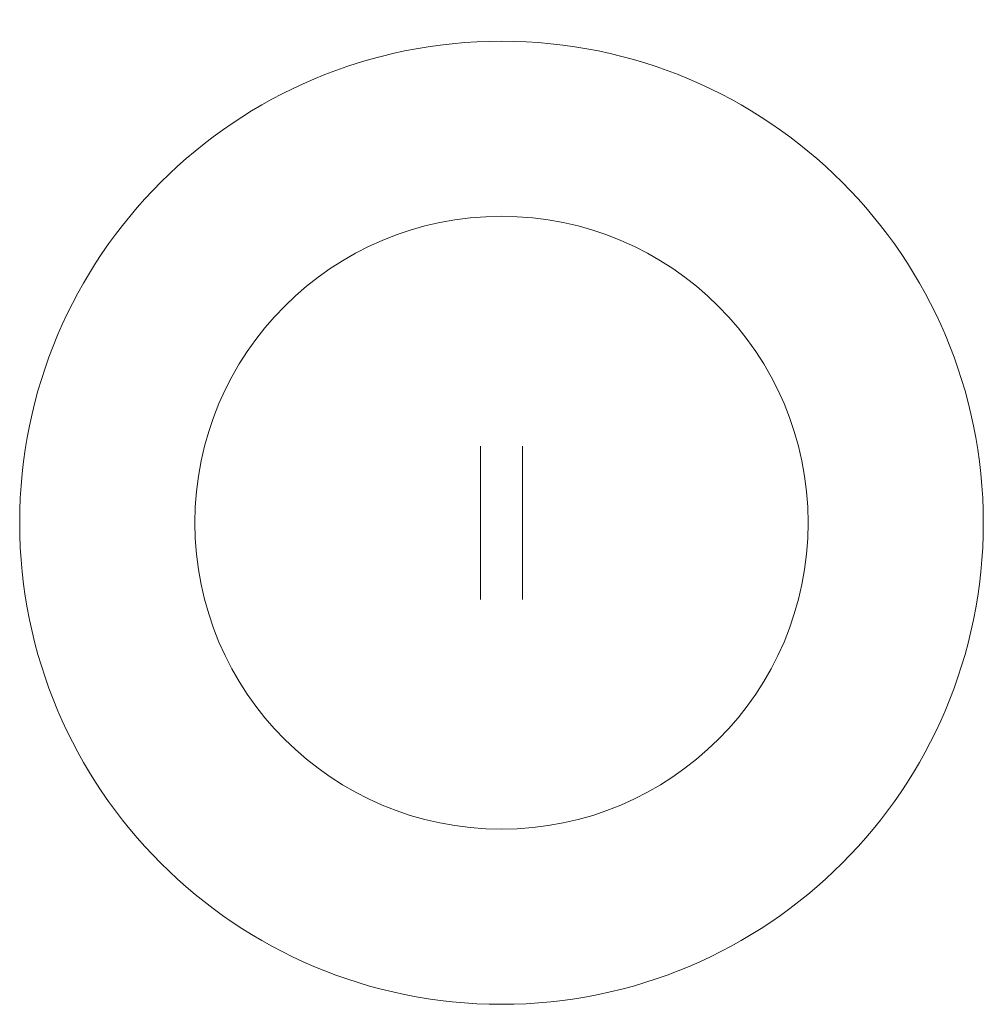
# Model space of a CAD drawing. Header units: millimetres. Extents: x -6754 to -5750, y -67 to 6707.
# Tile 2 of 2: x -6361 to -6141, y 6482 to 6707. Entities that reach past the tile are written whole.
import ezdxf

# ---------------------------------------------------------------- set-up
doc = ezdxf.new("R2010")
doc.units = ezdxf.units.MM
doc.layers.add('Luminarias', color=7, linetype='Continuous', lineweight=20)

# ---------------------------------------------------------------- blocks, each defined once
blk = doc.blocks.new('24034 - 24034 MONTREAL White structure table lamp-445373-Planta_PDF')
at = {"layer": 'Luminarias', "flags": 128}
for points in [[(17.5, 4.8), (17.49, 4.8), (17.44, 4.8), (17.37, 4.8), (17.28, 4.8), (17.15, 4.8), (17, 4.8), (16.82, 4.8), (16.61, 4.8), (16.38, 4.8), (16.12, 4.8), (15.83, 4.8), (15.52, 4.8), (15.19, 4.8), (14.83, 4.8), (14.44, 4.8), (14.04, 4.8), (13.61, 4.8), (13.16, 4.8), (12.68, 4.8), (12.19, 4.8), (11.68, 4.8), (11.15, 4.8), (10.6, 4.8), (10.04, 4.8), (9.46, 4.8), (8.86, 4.8), (8.25, 4.8), (7.62, 4.8), (6.99, 4.8), (6.34, 4.8), (5.68, 4.8), (5.02, 4.8), (4.34, 4.8), (3.66, 4.8), (2.97, 4.8), (2.28, 4.8), (1.59, 4.8), (0.89, 4.8), (0.19, 4.8), (-0.51, 4.8), (-1.21, 4.8), (-1.91, 4.8), (-2.6, 4.8), (-3.29, 4.8), (-3.98, 4.8), (-4.65, 4.8), (-5.33, 4.8), (-5.99, 4.8), (-6.64, 4.8), (-7.28, 4.8), (-7.91, 4.8), (-8.53, 4.8), (-9.14, 4.8), (-9.72, 4.8), (-10.3, 4.8), (-10.86, 4.8), (-11.4, 4.8), (-11.92, 4.8), (-12.42, 4.8), (-12.9, 4.8), (-13.37, 4.8), (-13.81, 4.8), (-14.23, 4.8), (-14.62, 4.8), (-15, 4.8), (-15.34, 4.8), (-15.67, 4.8), (-15.97, 4.8), (-16.24, 4.8), (-16.49, 4.8), (-16.71, 4.8), (-16.9, 4.8), (-17.07, 4.8), (-17.21, 4.8), (-17.32, 4.8), (-17.41, 4.8), (-17.47, 4.8), (-17.5, 4.8), (-17.5, 4.8)], [(-17.5, -4.8), (-17.49, -4.8), (-17.44, -4.8), (-17.37, -4.8), (-17.28, -4.8), (-17.15, -4.8), (-17, -4.8), (-16.82, -4.8), (-16.61, -4.8), (-16.38, -4.8), (-16.12, -4.8), (-15.83, -4.8), (-15.52, -4.8), (-15.19, -4.8), (-14.83, -4.8), (-14.44, -4.8), (-14.04, -4.8), (-13.61, -4.8), (-13.16, -4.8), (-12.68, -4.8), (-12.19, -4.8), (-11.68, -4.8), (-11.15, -4.8), (-10.6, -4.8), (-10.04, -4.8), (-9.46, -4.8), (-8.86, -4.8), (-8.25, -4.8), (-7.62, -4.8), (-6.99, -4.8), (-6.34, -4.8), (-5.68, -4.8), (-5.02, -4.8), (-4.34, -4.8), (-3.66, -4.8), (-2.97, -4.8), (-2.28, -4.8), (-1.59, -4.8), (-0.89, -4.8), (-0.19, -4.8), (0.51, -4.8), (1.21, -4.8), (1.91, -4.8), (2.6, -4.8), (3.29, -4.8), (3.98, -4.8), (4.65, -4.8), (5.33, -4.8), (5.99, -4.8), (6.64, -4.8), (7.28, -4.8), (7.91, -4.8), (8.53, -4.8), (9.14, -4.8), (9.72, -4.8), (10.3, -4.8), (10.86, -4.8), (11.4, -4.8), (11.92, -4.8), (12.42, -4.8), (12.9, -4.8), (13.37, -4.8), (13.81, -4.8), (14.23, -4.8), (14.62, -4.8), (15, -4.8), (15.34, -4.8), (15.67, -4.8), (15.97, -4.8), (16.24, -4.8), (16.49, -4.8), (16.71, -4.8), (16.9, -4.8), (17.07, -4.8), (17.21, -4.8), (17.32, -4.8), (17.41, -4.8), (17.47, -4.8), (17.5, -4.8), (17.5, -4.8)]]:
    blk.add_lwpolyline(points, dxfattribs=at)
at = {"layer": 'Luminarias'}
for radius, start, end in [(110, 90, 270), (110, 270, 90), (70, 90, 270), (70, 270, 90)]:
    blk.add_arc((0, 0), radius, start, end, dxfattribs=at)

msp = doc.modelspace()

# ---------------------------------------------------------------- block references
at = {"layer": 'Luminarias', "rotation": 89.99999999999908}
msp.add_blockref('24034 - 24034 MONTREAL White structure table lamp-445373-Planta_PDF', (-6250.61, 6591.71), dxfattribs=at)

doc.saveas('drawing.dxf')
